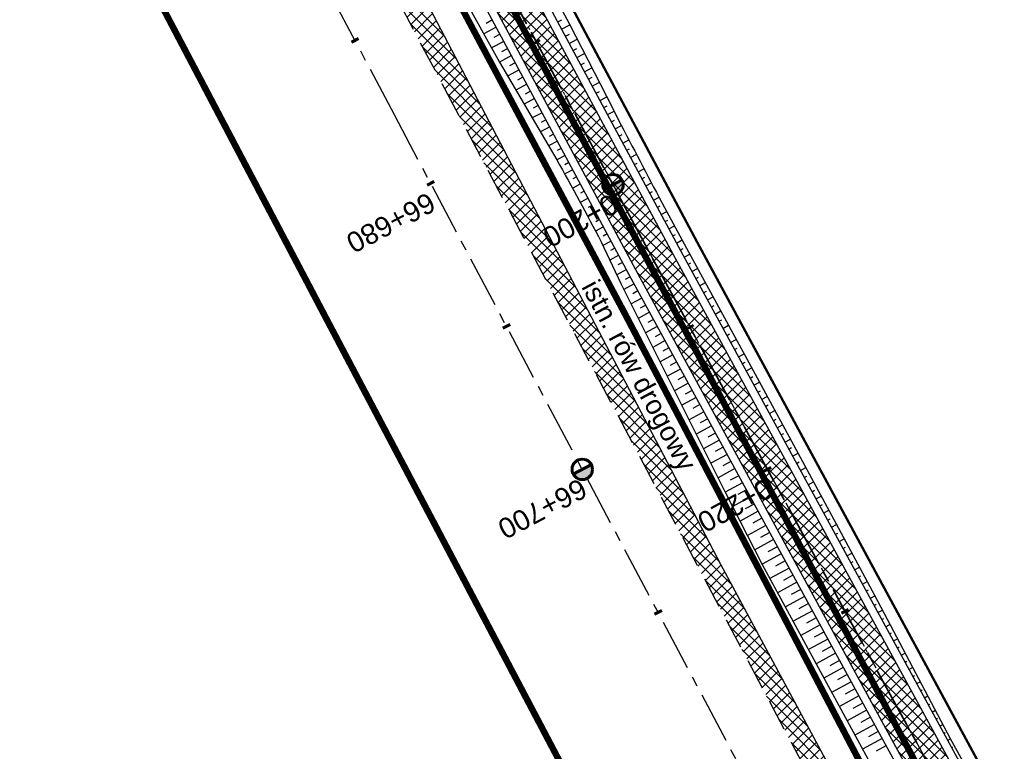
# Model space of a CAD drawing. Header units: metres. Extents: x 7529615 to 7533751, y 5721195 to 5727898.
# Tile 132 of 138: x 7529773 to 7529834, y 5727585 to 5727631. Entities that reach past the tile are written whole.
import ezdxf

# ---------------------------------------------------------------- set-up
doc = ezdxf.new("R2010")
doc.units = ezdxf.units.M
for name, pattern in [('CENTER', [50.8, 31.75, -6.35, 6.35, -6.35]), ('CENTER2', [28.575, 19.05, -3.175, 3.175, -3.175]), ('HIDDEN', [9.525, 6.35, -3.175])]:
    doc.linetypes.add(name, pattern=pattern)
for name, color, linetype in [('C-DROGI-SYTUACJA-ETYKIETY', 7, 'Continuous'), ('D-hatch-pobocza', 131, 'Continuous'), ('D-pobocza', 60, 'Continuous'), ('D-rowy', 160, 'Continuous'), ('D-skarpa', 2, 'Continuous'), ('D-skarpa-kreskowanie', 2, 'Continuous')]:
    doc.layers.add(name, color=color, linetype=linetype)
doc.layers.add('D-hatch-ciag-pieszo-rowerowy', color=7, linetype='Continuous', lineweight=13, true_color=0xff9f80)
doc.layers.add('D-linia-podzialowa-ZRID', color=7, linetype='Continuous', lineweight=50, true_color=0x40ff00)
for name, color, linetype, lineweight in [('D-krawędzie', 3, 'Continuous', 30), ('D-obrzeża', 2, 'Continuous', 30), ('D-opisy', 2, 'Continuous', 30), ('D-oś', 2, 'CENTER', 30), ('D-pas-drogowy', 7, 'HIDDEN', 50)]:
    doc.layers.add(name, color=color, linetype=linetype, lineweight=lineweight)
doc.layers.add('poprzeczki', color=7, linetype='Continuous', true_color=0x0000c7)
doc.styles.get("Standard").update_dxf_attribs({"font": 'arial.ttf'})
pattern_1 = [(45, (0, 0), (-0.33675960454, 0.33675960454), []), (135, (0, 0), (-0.33675960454, -0.33675960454), [])]

# ---------------------------------------------------------------- blocks, each defined once
blk = doc.blocks.new('kilometraz')
at = {"linetype": 'ByBlock', "lineweight": -2}
blk.add_hatch(color=0, dxfattribs=at).paths.add_polyline_path([(0, -0.28125, 0.41421356), (0.28125, 0, 0.41421356), (0, 0.28125)])
at = {"color": 0, "linetype": 'ByBlock', "lineweight": -2}
blk.add_line((0, 0.28125), (0, -0.28125), dxfattribs=at)
blk.add_circle((0, 0), 0.28125, dxfattribs=at)
blk = doc.blocks.new('AeccTickLine')
at = {"color": 0, "linetype": 'ByBlock', "lineweight": -2}
blk.add_line((0, 1), (0, -1), dxfattribs=at)

msp = doc.modelspace()

# ---------------------------------------------------------------- hatches: boundary and pattern name
at = {"layer": 'D-hatch-ciag-pieszo-rowerowy'}
h = msp.add_hatch(dxfattribs=at)
h.set_pattern_fill('ANSI37', color=256, scale=0.15, style=0)
h.set_pattern_definition(pattern_1)
edge = h.paths.add_edge_path()
edge.add_line((7529794.958, 5727650.503), (7529776.019, 5727686.408))
edge.add_line((7529776.019, 5727686.408), (7529748.844, 5727737.805))
edge.add_line((7529748.844, 5727737.805), (7529744.118, 5727746.741))
edge.add_arc((7529726.438, 5727737.391), 20, 27.87274, 44.29653)
edge.add_line((7529740.753, 5727751.358), (7529739.549, 5727752.592))
edge.add_arc((7529753.864, 5727766.559), 20, 207.90183, 224.29653, ccw=False)
edge.add_line((7529736.189, 5727757.2), (7529717.235, 5727792.995))
edge.add_line((7529717.235, 5727792.995), (7529715.008, 5727791.858))
edge.add_line((7529715.008, 5727791.858), (7529734.148, 5727755.712))
edge.add_arc((7529751.823, 5727765.071), 20, 207.90183, 224.29653)
edge.add_line((7529737.508, 5727751.104), (7529738.712, 5727749.87))
edge.add_arc((7529724.397, 5727735.903), 20, 27.87276, 44.29653, ccw=False)
edge.add_line((7529742.077, 5727745.253), (7529746.633, 5727736.639))
edge.add_line((7529746.633, 5727736.639), (7529773.808, 5727685.242))
edge.add_line((7529773.808, 5727685.242), (7529792.751, 5727649.328))
edge.add_line((7529792.751, 5727649.328), (7529811.281, 5727614.82))
edge.add_line((7529811.281, 5727614.82), (7529836.657, 5727568.297))
edge.add_line((7529836.657, 5727568.297), (7529856.555, 5727531.255))
edge.add_line((7529856.555, 5727531.255), (7529859.536, 5727525.637))
edge.add_line((7529859.536, 5727525.637), (7529862.565, 5727525.262))
edge.add_line((7529862.565, 5727525.262), (7529858.761, 5727532.432))
edge.add_line((7529858.761, 5727532.432), (7529838.856, 5727569.487))
edge.add_line((7529838.856, 5727569.487), (7529813.479, 5727616.01))
edge.add_line((7529813.479, 5727616.01), (7529794.958, 5727650.503))
at = {"layer": 'D-hatch-pobocza'}
h = msp.add_hatch(dxfattribs=at)
h.set_pattern_fill('ANSI37', color=256, scale=0.15, style=0)
h.set_pattern_definition(pattern_1)
h.paths.add_polyline_path([(7529905.34, 5727429.09), (7529892.28, 5727453.58), (7529881.53, 5727473.69), (7529872.27, 5727491.4), (7529857.46, 5727519.14), (7529841.38, 5727549.79), (7529827.75, 5727575.78), (7529816.4, 5727596.89), (7529800.43, 5727627.4), (7529788.07, 5727650.98), (7529775.85, 5727673.83), (7529761.3, 5727701.31), (7529749.89, 5727722.83), (7529745.5, 5727731.66), (7529738.971, 5727744.085), (7529737.465, 5727743.316), (7529742.213, 5727734.302), (7529762.326, 5727696.274), (7529777.785, 5727667.006), (7529799.322, 5727626.3), (7529822.193, 5727583.156), (7529846.924, 5727536.347), (7529864.752, 5727502.663), (7529900.459, 5727434.965), (7529935.352, 5727369.308), (7529971.476, 5727300.786), (7529988.361, 5727268.841), (7529990.28, 5727268.6), (7529990.329, 5727268.617), (7529981.66, 5727284.96), (7529968.42, 5727309.6), (7529956.4, 5727332.85), (7529943.52, 5727357.04), (7529932.32, 5727378.32), (7529916.68, 5727408.01)])

# ---------------------------------------------------------------- linework, layer by layer
at = {"layer": 'D-krawędzie', "linetype": 'HIDDEN', "ltscale": 0.3}
msp.add_lwpolyline([(7529737.465, 5727743.316), (7529742.213, 5727734.302), (7529762.326, 5727696.274), (7529777.785, 5727667.006), (7529799.322, 5727626.3), (7529822.193, 5727583.156), (7529846.924, 5727536.347), (7529864.752, 5727502.663), (7529900.459, 5727434.965), (7529935.352, 5727369.308), (7529971.476, 5727300.786), (7530006.702, 5727234.141)], dxfattribs=at)
at = {"layer": 'D-linia-podzialowa-ZRID', "color": 12, "ltscale": 15, "true_color": 0xc70000}
msp.add_lwpolyline([(7529715.573, 5727792.968), (7529717.68, 5727794.024), (7529736.275, 5727758.647), (7529744.511, 5727750.406), (7529750.283, 5727738.55), (7529777.109, 5727687.569), (7529796.515, 5727651.33), (7529814.938, 5727616.793), (7529839.007, 5727572.304), (7529860.618, 5727532.509), (7529882.349, 5727491.504), (7529904.865, 5727449.096), (7529920.747, 5727418.885), (7529946.677, 5727368.547), (7529972.025, 5727320.573), (7529987.74, 5727290.153), (7529996.497, 5727273.662), (7530017.541, 5727234.203)], dxfattribs=at)
at = {"layer": 'D-obrzeża'}
for points in [[(7529996.408, 5727271.05), (7529995.888, 5727272.04), (7529987.333, 5727287.9), (7529970.791, 5727319.398), (7529945.39, 5727367.318), (7529919.647, 5727417.711), (7529903.693, 5727447.921), (7529879.894, 5727492.595), (7529858.761, 5727532.432), (7529838.856, 5727569.487), (7529813.479, 5727616.01), (7529794.958, 5727650.503), (7529776.019, 5727686.408), (7529748.844, 5727737.805), (7529744.118, 5727746.741, 0.071785), (7529740.753, 5727751.358), (7529739.549, 5727752.592, -0.071658), (7529736.189, 5727757.2), (7529717.235, 5727792.995)], [(7530013.813, 5727232.534), (7529993.681, 5727270.865), (7529985.127, 5727286.725), (7529968.58, 5727318.231), (7529943.172, 5727366.164), (7529917.429, 5727416.559), (7529901.485, 5727446.75), (7529877.686, 5727491.422), (7529856.555, 5727531.255), (7529836.657, 5727568.297), (7529811.281, 5727614.82), (7529792.751, 5727649.328), (7529773.808, 5727685.242), (7529746.633, 5727736.639), (7529746.633, 5727736.639), (7529742.077, 5727745.253, 0.071785), (7529738.712, 5727749.87), (7529737.508, 5727751.104, -0.071658), (7529734.148, 5727755.712), (7529715.008, 5727791.858)]]:
    msp.add_lwpolyline(points, format="xyb", dxfattribs=at)
at = {"layer": 'D-oś', "ltscale": 0.1}
msp.add_lwpolyline([(7530003.607, 5727232.506), (7529968.381, 5727299.153), (7529932.259, 5727367.671), (7529897.365, 5727433.327), (7529861.657, 5727501.028), (7529843.829, 5727534.712), (7529819.1, 5727581.518), (7529796.228, 5727624.663), (7529774.69, 5727665.371), (7529759.232, 5727694.637), (7529739.12, 5727732.663), (7529700.238, 5727806.043)], dxfattribs=at)
at = {"layer": 'D-oś', "ltscale": 0.03}
msp.add_lwpolyline([(7529714.301, 5727795.865), (7529735.169, 5727756.456, 0.071658), (7529738.529, 5727751.848), (7529739.732, 5727750.614, -0.071785), (7529743.098, 5727745.997), (7529747.739, 5727737.221), (7529774.913, 5727685.825), (7529793.855, 5727649.915), (7529812.38, 5727615.415), (7529837.757, 5727568.892), (7529857.658, 5727531.843), (7529878.79, 5727492.008), (7529902.589, 5727447.335), (7529918.538, 5727417.135), (7529944.281, 5727366.741), (7529969.685, 5727318.815), (7529986.23, 5727287.312), (7529994.785, 5727271.452), (7530014.919, 5727233.118)], format="xyb", dxfattribs=at)
at = {"layer": 'D-oś', "linetype": 'CENTER2', "lineweight": 35, "ltscale": 0.2}
msp.add_lwpolyline([(7529714.301, 5727795.865), (7529735.169, 5727756.456, 0.071658), (7529738.529, 5727751.848), (7529739.732, 5727750.614, -0.071785), (7529743.098, 5727745.997), (7529747.739, 5727737.221), (7529774.913, 5727685.825), (7529793.855, 5727649.915), (7529812.38, 5727615.415), (7529837.757, 5727568.892), (7529857.658, 5727531.843), (7529878.79, 5727492.008), (7529902.589, 5727447.335), (7529918.538, 5727417.135), (7529944.281, 5727366.741), (7529969.685, 5727318.815), (7529986.23, 5727287.312), (7529994.785, 5727271.452), (7530014.919, 5727233.118)], format="xyb", dxfattribs=at)
at = {"layer": 'D-pas-drogowy', "ltscale": 0.2, "flags": 128}
msp.add_lwpolyline([(7531633.019, 5724182.834, 0.4, 0.4, 0), (7531617.559, 5724211.608, 0.4, 0.4, 0), (7531566.784, 5724302.736, 0.4, 0.4, 0), (7531538.419, 5724356.47, 0.4, 0.4, 0), (7531526.32, 5724379.39, 0.4, 0.4, 0), (7531516.102, 5724393.607, 0.4, 0.4, 0.001485), (7531513.78, 5724396.838, 0.4, 0.4, 0), (7531501.87, 5724413.41, 0.4, 0.4, 0), (7531474.926, 5724464.508, 0.4, 0.4, 0), (7531446.2, 5724518.992, 0.4, 0.4, 0), (7531424.962, 5724559.262, 0.4, 0.4, 0), (7531398.444, 5724609.566, 0.4, 0.4, 0), (7531379.647, 5724645.216, 0.4, 0.4, 0), (7531365.23, 5724672.56, 0.4, 0.4, 0), (7531341.306, 5724717.915, 0.4, 0.4, 0), (7531312.9, 5724771.789, 0.4, 0.4, 0), (7531292.591, 5724810.307, 0.4, 0.4, 0), (7531259.392, 5724873.271, 0.4, 0.4, 0), (7531233.74, 5724921.923, 0.4, 0.4, 0), (7531203.073, 5724980.092, 0.4, 0.4, 0), (7531173.471, 5725036.225, 0.4, 0.4, 0), (7531168.27, 5725046.09, 0.4, 0.4, 0), (7531172.29, 5725062.58, 0.4, 0.4, 0), (7531166.31, 5725074.58, 0.4, 0.4, 0), (7531150.32, 5725079.6, 0.4, 0.4, 0), (7531141.5, 5725096.43, 0.4, 0.4, 0), (7531109.312, 5725157.814, 0.4, 0.4, 0), (7531086.641, 5725201.048, 0.4, 0.4, 0), (7531059.198, 5725253.384, 0.4, 0.4, 0), (7531028.207, 5725312.489, 0.4, 0.4, 0), (7530999.105, 5725367.99, 0.4, 0.4, 0), (7530956.248, 5725449.725, 0.4, 0.4, 0), (7530924.398, 5725510.464, 0.4, 0.4, 0), (7530897.51, 5725561.74, 0.4, 0.4, 0), (7530894.46, 5725566.14, 0.4, 0.4, 0), (7530892.16, 5725570.49, 0.4, 0.4, 0), (7530869.363, 5725613.307, 0.4, 0.4, 0), (7530861.694, 5725627.705, 0.4, 0.4, 0), (7530852.74, 5725644.52, 0.4, 0.4, 0), (7530831.51, 5725684.2, 0.4, 0.4, 0), (7530811.13, 5725722.52, 0.4, 0.4, 0), (7530792.348, 5725757.941, 0.4, 0.4, 0), (7530768.03, 5725803.8, 0.4, 0.4, 0), (7530748.769, 5725840.179, 0.4, 0.4, 0), (7530727.7, 5725879.97, 0.4, 0.4, 0), (7530712.098, 5725909.545, 0.4, 0.4, 0), (7530693.644, 5725944.645, 0.4, 0.4, 0), (7530665.702, 5725997.539, 0.4, 0.4, 0), (7530641.76, 5726042.88, 0.4, 0.4, 0), (7530616.5, 5726091.48, 0.4, 0.4, 0), (7530604.628, 5726114.32, 0.4, 0.4, -0.007763), (7530602.5, 5726118.43, 0.4, 0.4, 0), (7530603.992, 5726123.395, 0.4, 0.4, 0), (7530606.53, 5726131.84, 0.4, 0.4, 0), (7530603.27, 5726136.83, 0.4, 0.4, 0), (7530593.776, 5726151.369, 0.4, 0.4, 0), (7530590.203, 5726156.84, 0.4, 0.4, 0), (7530583.3, 5726167.41, 0.4, 0.4, 0), (7530580.578, 5726170.428, 0.4, 0.4, 0), (7530575.85, 5726175.67, 0.4, 0.4, 0), (7530569.01, 5726186.66, 0.4, 0.4, 0), (7530562.555, 5726199.189, 0.4, 0.4, 0), (7530555.67, 5726211.39, 0.4, 0.4, 0), (7530548.29, 5726224.23, 0.4, 0.4, 0), (7530540.58, 5726237.71, 0.4, 0.4, 0), (7530532.68, 5726252.65, 0.4, 0.4, 0), (7530524.06, 5726269.35, 0.4, 0.4, 0), (7530502.82, 5726309.91, 0.4, 0.4, 0), (7530488.83, 5726336.63, 0.4, 0.4, 0), (7530466.03, 5726380.16, 0.4, 0.4, 0), (7530438.47, 5726432.77, 0.4, 0.4, 0), (7530424.53, 5726459.09, 0.4, 0.4, 0), (7530401.63, 5726502.97, 0.4, 0.4, 0), (7530383.38, 5726538.06, 0.4, 0.4, 0), (7530353.97, 5726593.52, 0.4, 0.4, 0), (7530338.47, 5726622.74, 0.4, 0.4, 0), (7530322.01, 5726653.88, 0.4, 0.4, 0), (7530297.54, 5726700.33, 0.4, 0.4, 0), (7530287.38, 5726719.6, 0.4, 0.4, 0), (7530285.95, 5726722.316, 0.4, 0.4, 0), (7530280.26, 5726733.12, 0.4, 0.4, 0), (7530266.73, 5726758.74, 0.4, 0.4, 0), (7530260.42, 5726770.47, 0.4, 0.4, 0), (7530253.25, 5726783.82, 0.4, 0.4, 0), (7530244.95, 5726799.33, 0.4, 0.4, 0), (7530239.39, 5726808.49, 0.4, 0.4, 0), (7530238.29, 5726807.9, 0.4, 0.4, 0), (7530218.11, 5726850.67, 0.4, 0.4, 0), (7530175.907, 5726928.168, 0.4, 0.4, 0), (7530096.68, 5727076.15, 0.4, 0.4, 0), (7530094.68, 5727079.89, 0.4, 0.4, 0), (7530064.597, 5727135.523, 0.4, 0.4, 0), (7530046.731, 5727168.892, 0.4, 0.4, 0), (7530025.803, 5727208.461, 0.4, 0.4, 0), (7530012.847, 5727232.979, 0.4, 0.4, 0), (7529994.15, 5727268.45, 0.4, 0.4, 0), (7529981.671, 5727291.93, 0.4, 0.4, 0), (7529949.89, 5727351.73, 0.4, 0.4, 0), (7529924.75, 5727399.03, 0.4, 0.4, 0), (7529915.516, 5727417.1, 0.4, 0.4, 0), (7529885.83, 5727475.19, 0.4, 0.4, 0), (7529862.56, 5727519.97, 0.4, 0.4, 0), (7529852.985, 5727538.191, 0.4, 0.4, 0), (7529836.513, 5727569.511, 0.4, 0.4, 0), (7529815.369, 5727609.141, 0.4, 0.4, 0), (7529792.795, 5727651.247, 0.4, 0.4, 0), (7529774.199, 5727685.858, 0.4, 0.4, 0), (7529746.966, 5727736.059, 0.4, 0.4, 0), (7529733.92, 5727757.62, 0.4, 0.4, 0), (7529708.607, 5727806.389, 0.4, 0.4, 0), (7529688.492, 5727796.345, 0.4, 0.4, 0), (7529723.55, 5727729.88, 0.4, 0.4, 0), (7529725.42, 5727730.2, 0.4, 0.4, 0), (7529735.38, 5727711.28, 0.4, 0.4, 0), (7529739.21, 5727707.77, 0.4, 0.4, 0), (7529753.31, 5727681.13, 0.4, 0.4, 0), (7529755.178, 5727682.114, 0.4, 0.4, 0), (7529792.102, 5727611.923, 0.4, 0.4, 0), (7529811.741, 5727574.662, 0.4, 0.4, 0), (7529835.194, 5727530.193, 0.4, 0.4, 0), (7529857.56, 5727487.787, 0.4, 0.4, 0), (7529875.155, 5727454.426, 0.4, 0.4, 0), (7529890.63, 5727425.131, 0.4, 0.4, 0), (7529900.671, 5727406.159, 0.4, 0.4, 0), (7529953.284, 5727306.747, 0.4, 0.4, 0), (7529983.208, 5727250.207, 0.4, 0.4, 0), (7530015.379, 5727189.42, 0.4, 0.4, 0), (7530062.319, 5727099.625, 0.4, 0.4, 0), (7530100.06, 5727027.16, 0.4, 0.4, 0), (7530105.06, 5727018.32, 0.4, 0.4, 0), (7530143.175, 5726945.066, 0.4, 0.4, 0), (7530170.547, 5726892.961, 0.4, 0.4, 0), (7530195.92, 5726850.75, 0.4, 0.4, 0), (7530194.71, 5726849.15, 0.4, 0.4, 0), (7530197.22, 5726845.06, 0.4, 0.4, 0), (7530254.03, 5726738.21, 0.4, 0.4, 0), (7530261.371, 5726724.163, 0.4, 0.4, 0), (7530281.54, 5726685.57, 0.4, 0.4, 0), (7530289.214, 5726671.967, 0.4, 0.4, 0), (7530300.51, 5726651.778, 0.4, 0.4, 0), (7530303.939, 5726645.168, 0.4, 0.4, 0), (7530334.708, 5726583.665, 0.4, 0.4, 0), (7530397.759, 5726458.5, 0.4, 0.4, 0), (7530450.41, 5726357.28, 0.4, 0.4, 0), (7530482.4, 5726303.41, 0.4, 0.4, 0), (7530483.688, 5726301.003, 0.4, 0.4, 0), (7530491.35, 5726283.94, 0.4, 0.4, 0), (7530512.67, 5726243.78, 0.4, 0.4, 0), (7530529.43, 5726209.46, 0.4, 0.4, 0), (7530571.29, 5726130.56, 0.4, 0.4, 0), (7530581.28, 5726107.21, 0.4, 0.4, 0), (7530591.16, 5726088.44, 0.4, 0.4, 0), (7530597.42, 5726080.68, 0.4, 0.4, 0), (7530607.21, 5726063.51, 0.4, 0.4, 0), (7530610.82, 5726061.93, 0.4, 0.4, 0), (7530634.935, 5726016.147, 0.4, 0.4, 0), (7530642.914, 5726001.078, 0.4, 0.4, 0), (7530695.12, 5725902.09, 0.4, 0.4, 0), (7530708.718, 5725876.303, 0.4, 0.4, 0), (7530755.54, 5725787.51, 0.4, 0.4, 0), (7530802.56, 5725694.925, 0.4, 0.4, 0), (7530840.085, 5725624.059, 0.4, 0.4, 0), (7530865.243, 5725577.494, 0.4, 0.4, 0), (7530914.557, 5725484.684, 0.4, 0.4, 0), (7530964.182, 5725390.836, 0.4, 0.4, 0), (7531008.007, 5725307.954, 0.4, 0.4, 0), (7531059.253, 5725211.041, 0.4, 0.4, 0), (7531127.66, 5725081.67, 0.4, 0.4, 0), (7531345.12, 5724669.94, 0.4, 0.4, 0), (7531388.464, 5724586.93, 0.4, 0.4, 0), (7531412.35, 5724541.183, 0.4, 0.4, 0), (7531482.09, 5724407.62, 0.4, 0.4, 0), (7531504.02, 5724366.79, 0.4, 0.4, 0), (7531519.374, 5724337.52, 0.4, 0.4, 0), (7531563.749, 5724252.932, 0.4, 0.4, 0), (7531602.175, 5724179.681, 0.4, 0.4, 0), (7531619.177, 5724147.204, 0.4, 0.4, 0), (7531625.038, 5724135.635, 0.4, 0.4, 0), (7531656.796, 5724073.316, 0.4, 0.4, 0), (7531675.12, 5724037.36, 0.4, 0.4, 0), (7531682.71, 5724022.92, 0.4, 0.4, 0), (7531705.565, 5723979.811, 0.4, 0.4, 0), (7531736.606, 5723921.262, 0.4, 0.4, 0), (7531750.46, 5723895.13, 0.4, 0.4, 0), (7531740.77, 5723886.56, 0.4, 0.4, 0), (7531732.86, 5723885, 0.4, 0.4, 0), (7531722.18, 5723887.77, 0.4, 0.4, 0), (7531729.87, 5723862.17, 0.4, 0.4, 0), (7531742.92, 5723861.93, 0.4, 0.4, 0), (7531763.71, 5723859.52, 0.4, 0.4, 0), (7531768.42, 5723854.12, 0.4, 0.4, 0), (7531787.42, 5723817.97, 0.4, 0.4, 0), (7531795.57, 5723809.82, 0.4, 0.4, 0), (7531816.347, 5723819.85, 0.4, 0.4, 0), (7531816.347, 5723819.85, 0.4, 0.4, 0), (7531805.06, 5723843.23, 0.4, 0.4, 0), (7531803.61, 5723886.23, 0.4, 0.4, 0), (7531803.61, 5723886.23, 0.4, 0.4, 0), (7531780.08, 5723929.25, 0.4, 0.4, 0), (7531758.69, 5723936.76, 0.4, 0.4, 0), (7531749.359, 5723946.412, 0.4, 0.4, 0), (7531742.71, 5723953.29, 0.4, 0.4, 0), (7531735.177, 5723967.878, 0.4, 0.4, 0), (7531722.37, 5723992.68, 0.4, 0.4, 0), (7531705.042, 5724030.886, 0.4, 0.4, 0), (7531699.47, 5724043.17, 0.4, 0.4, 0), (7531692.69, 5724058.11, 0.4, 0.4, 0), (7531679.672, 5724084.017, 0.4, 0.4, 0), (7531674.55, 5724094.21, 0.4, 0.4, 0), (7531666.633, 5724114.003, 0.4, 0.4, 0), (7531649, 5724153.82, 0.4, 0.4, 0), (7531641.49, 5724149.34, 0.4, 0.4, 0), (7531626.04, 5724179.34, 0.4, 0.4, 0), (7531633.03, 5724182.84, 0, 0, 0)], format="xyseb", dxfattribs=at)
at = {"layer": 'D-pobocza'}
for points in [[(7529719.962, 5727788.914), (7529736.631, 5727757.434, 0.071658), (7529739.907, 5727752.941), (7529741.111, 5727751.707, -0.071785), (7529744.56, 5727746.975), (7529749.286, 5727738.039), (7529776.461, 5727686.642), (7529795.4, 5727650.738), (7529813.919, 5727616.248), (7529839.296, 5727569.725), (7529859.202, 5727532.667), (7529880.335, 5727492.83), (7529904.135, 5727448.155), (7529920.091, 5727417.942), (7529945.833, 5727367.549), (7529971.233, 5727319.631), (7529987.775, 5727288.135), (7529996.33, 5727272.275), (7529996.866, 5727271.253)], [(7529718.045, 5727785.054), (7529733.706, 5727755.478, 0.071658), (7529737.151, 5727750.754), (7529738.354, 5727749.521, -0.071785), (7529741.635, 5727745.019), (7529746.191, 5727736.405), (7529773.366, 5727685.008), (7529792.31, 5727649.093), (7529810.841, 5727614.582), (7529836.218, 5727568.059), (7529856.114, 5727531.019), (7529877.245, 5727491.187), (7529901.043, 5727446.515), (7529916.985, 5727416.328), (7529942.728, 5727365.933), (7529968.137, 5727317.998), (7529984.685, 5727286.49), (7529993.24, 5727270.63), (7529993.656, 5727269.837)]]:
    msp.add_lwpolyline(points, format="xyb", dxfattribs=at)
at = {"layer": 'D-pobocza', "linetype": 'ByBlock'}
msp.add_lwpolyline([(7529990.329, 5727268.617), (7529981.66, 5727284.96), (7529968.42, 5727309.6), (7529956.4, 5727332.85), (7529943.52, 5727357.04), (7529932.32, 5727378.32), (7529916.68, 5727408.01), (7529905.34, 5727429.09), (7529892.28, 5727453.58), (7529881.53, 5727473.69), (7529872.27, 5727491.4), (7529857.46, 5727519.14), (7529841.38, 5727549.79), (7529827.75, 5727575.78), (7529816.4, 5727596.89), (7529800.43, 5727627.4), (7529788.07, 5727650.98), (7529775.85, 5727673.83), (7529761.3, 5727701.31), (7529749.89, 5727722.83), (7529745.5, 5727731.66), (7529738.971, 5727744.085), (7529737.465, 5727743.316)], dxfattribs=at)
at = {"layer": 'D-rowy', "linetype": 'HIDDEN', "ltscale": 0.1, "const_width": 0.4, "flags": 128}
msp.add_lwpolyline([(7530210.965, 5726857.162), (7530158.809, 5726954.52), (7530122.465, 5727022.753), (7530095.922, 5727072.859), (7530086.314, 5727091.113), (7530063.16, 5727134.709), (7530033.596, 5727190.759), (7530021.34, 5727213.676), (7530002.619, 5727249.036), (7529995.396, 5727262.503), (7529988.789, 5727275.206), (7529976.334, 5727299.006), (7529958.125, 5727333.488), (7529939.362, 5727369.129), (7529923.146, 5727399.734), (7529918.219, 5727408.985), (7529909.126, 5727427.527), (7529905.376, 5727434.673), (7529896.192, 5727451.152), (7529887.557, 5727467.231), (7529877.124, 5727486.657), (7529866.166, 5727506.778), (7529855.76, 5727526.176), (7529840.707, 5727554.898), (7529824.518, 5727585.588), (7529810.515, 5727612.292), (7529795.682, 5727640.077), (7529780.379, 5727668.69), (7529772.315, 5727684.078), (7529762.635, 5727702.447), (7529747.007, 5727732.117), (7529740.676, 5727744.954)], dxfattribs=at)
at = {"layer": 'D-skarpa', "linetype": 'Continuous'}
for points in [[(7529777.428, 5727676.793), (7529779.77, 5727672.375), (7529781.822, 5727667.804), (7529783.778, 5727663.183), (7529784.918, 5727660.722, 0.003927), (7529786.382, 5727657.944), (7529788.347, 5727654.288), (7529790.705, 5727649.879), (7529791.38, 5727648.61), (7529793.085, 5727645.458), (7529795.486, 5727641.072), (7529800.293, 5727632.302), (7529802.712, 5727627.926), (7529806.259, 5727621.889, -0.009109), (7529808.995, 5727616.822), (7529810.217, 5727614.253), (7529812.196, 5727610.298), (7529816.673, 5727601.35), (7529818.954, 5727596.898), (7529826.106, 5727583.713)], [(7529804.694, 5727634.666), (7529807.048, 5727630.255), (7529809.337, 5727625.808), (7529810.243, 5727624.028, 0.003527), (7529812.923, 5727618.931), (7529814.279, 5727616.435), (7529816.379, 5727612.58), (7529818.767, 5727608.187), (7529821.152, 5727603.792), (7529823.523, 5727599.39), (7529825.891, 5727594.987), (7529830.566, 5727586.146), (7529832.974, 5727581.764)]]:
    msp.add_lwpolyline(points, format="xyb", dxfattribs=at)
at = {"layer": 'D-skarpa-kreskowanie', "linetype": 'Continuous'}
for p, q in [((7529802.281, 5727630.524, 107.732), (7529801.893, 5727630.316, 107.439)), ((7529806.319, 5727630.401, 107.849), (7529806.572, 5727630.537, 107.657)), ((7529802.517, 5727630.084, 107.729), (7529801.748, 5727629.67, 107.147)), ((7529806.556, 5727629.961, 107.845), (7529807.06, 5727630.232, 107.464)), ((7529802.99, 5727629.202, 107.722), (7529802.232, 5727628.795, 107.148)), ((7529802.754, 5727629.643, 107.726), (7529802.372, 5727629.438, 107.436)), ((7529806.792, 5727629.52, 107.842), (7529807.041, 5727629.654, 107.654)), ((7529807.029, 5727629.08, 107.839), (7529807.518, 5727629.342, 107.469)), ((7529803.227, 5727628.762, 107.719), (7529802.85, 5727628.56, 107.434)), ((7529807.266, 5727628.639, 107.836), (7529807.506, 5727628.769, 107.653)), ((7529803.464, 5727628.321, 107.716), (7529802.716, 5727627.92, 107.15)), ((7529807.502, 5727628.199, 107.832), (7529807.976, 5727628.453, 107.474)), ((7529803.937, 5727627.44, 107.709), (7529803.223, 5727627.057, 107.169)), ((7529803.7, 5727627.881, 107.712), (7529803.335, 5727627.685, 107.436)), ((7529807.739, 5727627.758, 107.829), (7529807.972, 5727627.883, 107.652)), ((7529807.975, 5727627.318, 107.826), (7529808.434, 5727627.564, 107.479)), ((7529804.173, 5727627, 107.706), (7529803.825, 5727626.813, 107.442)), ((7529808.212, 5727626.877, 107.822), (7529808.437, 5727626.998, 107.652)), ((7529804.41, 5727626.559, 107.702), (7529803.73, 5727626.194, 107.188)), ((7529808.448, 5727626.437, 107.819), (7529808.891, 5727626.675, 107.483)), ((7529804.883, 5727625.678, 107.696), (7529804.237, 5727625.332, 107.207)), ((7529804.646, 5727626.119, 107.699), (7529804.315, 5727625.941, 107.448)), ((7529808.685, 5727625.996, 107.816), (7529808.902, 5727626.113, 107.651)), ((7529808.921, 5727625.556, 107.812), (7529809.349, 5727625.785, 107.488)), ((7529805.119, 5727625.238, 107.692), (7529804.805, 5727625.069, 107.454)), ((7529809.158, 5727625.115, 107.809), (7529809.367, 5727625.227, 107.651)), ((7529805.356, 5727624.797, 107.689), (7529804.744, 5727624.469, 107.226)), ((7529805.592, 5727624.357, 107.686), (7529805.295, 5727624.197, 107.46)), ((7529809.394, 5727624.675, 107.806), (7529809.803, 5727624.894, 107.497)), ((7529809.631, 5727624.234, 107.802), (7529809.83, 5727624.341, 107.651)), ((7529805.829, 5727623.916, 107.682), (7529805.251, 5727623.606, 107.245)), ((7529809.867, 5727623.794, 107.799), (7529810.256, 5727624.002, 107.505)), ((7529806.065, 5727623.476, 107.679), (7529805.785, 5727623.325, 107.467)), ((7529810.104, 5727623.353, 107.797), (7529810.294, 5727623.455, 107.653)), ((7529806.302, 5727623.035, 107.676), (7529805.758, 5727622.743, 107.264)), ((7529806.538, 5727622.595, 107.672), (7529806.275, 5727622.453, 107.473)), ((7529810.34, 5727622.913, 107.796), (7529810.714, 5727623.113, 107.513)), ((7529810.577, 5727622.472, 107.794), (7529810.76, 5727622.57, 107.656)), ((7529806.775, 5727622.154, 107.669), (7529806.264, 5727621.88, 107.283)), ((7529810.814, 5727622.032, 107.792), (7529811.172, 5727622.224, 107.521)), ((7529807.012, 5727621.714, 107.667), (7529806.762, 5727621.58, 107.479)), ((7529811.05, 5727621.591, 107.793), (7529811.227, 5727621.686, 107.66)), ((7529811.287, 5727621.151, 107.794), (7529811.636, 5727621.338, 107.53)), ((7529807.248, 5727621.273, 107.666), (7529806.761, 5727621.012, 107.297)), ((7529807.485, 5727620.833, 107.664), (7529807.247, 5727620.705, 107.484)), ((7529811.523, 5727620.71, 107.798), (7529811.697, 5727620.804, 107.666)), ((7529807.721, 5727620.392, 107.662), (7529807.257, 5727620.143, 107.311)), ((7529811.76, 5727620.27, 107.802), (7529812.107, 5727620.456, 107.539)), ((7529807.958, 5727619.952, 107.663), (7529807.727, 5727619.828, 107.489)), ((7529808.194, 5727619.511, 107.664), (7529807.737, 5727619.266, 107.318)), ((7529811.996, 5727619.829, 107.806), (7529812.17, 5727619.922, 107.675)), ((7529812.233, 5727619.389, 107.81), (7529812.579, 5727619.574, 107.548)), ((7529808.431, 5727619.071, 107.668), (7529808.198, 5727618.946, 107.492)), ((7529812.469, 5727618.948, 107.814), (7529812.642, 5727619.041, 107.683)), ((7529808.667, 5727618.63, 107.672), (7529808.195, 5727618.376, 107.314)), ((7529812.706, 5727618.507, 107.819), (7529813.052, 5727618.693, 107.557)), ((7529809.14, 5727617.749, 107.68), (7529808.652, 5727617.487, 107.311)), ((7529808.904, 5727618.19, 107.676), (7529808.664, 5727618.061, 107.494)), ((7529812.942, 5727618.067, 107.826), (7529813.117, 5727618.161, 107.694)), ((7529813.179, 5727617.626, 107.832), (7529813.529, 5727617.815, 107.567)), ((7529809.377, 5727617.309, 107.684), (7529809.129, 5727617.176, 107.497)), ((7529813.415, 5727617.186, 107.838), (7529813.592, 5727617.281, 107.705)), ((7529809.613, 5727616.868, 107.689), (7529809.103, 5727616.594, 107.303)), ((7529809.85, 5727616.428, 107.695), (7529809.584, 5727616.285, 107.494)), ((7529813.652, 5727616.745, 107.844), (7529814.007, 5727616.936, 107.576)), ((7529810.086, 5727615.987, 107.702), (7529809.533, 5727615.69, 107.283)), ((7529813.888, 5727616.305, 107.851), (7529814.067, 5727616.401, 107.716)), ((7529814.127, 5727615.866, 107.857), (7529814.483, 5727616.06, 107.587)), ((7529810.323, 5727615.547, 107.708), (7529810.036, 5727615.392, 107.49)), ((7529814.367, 5727615.427, 107.863), (7529814.545, 5727615.524, 107.728)), ((7529810.56, 5727615.106, 107.714), (7529809.963, 5727614.786, 107.263)), ((7529810.796, 5727614.666, 107.72), (7529810.487, 5727614.5, 107.487)), ((7529814.606, 5727614.988, 107.87), (7529814.962, 5727615.182, 107.6)), ((7529814.846, 5727614.549, 107.876), (7529815.023, 5727614.646, 107.741)), ((7529811.035, 5727614.226, 107.727), (7529810.403, 5727613.881, 107.247)), ((7529815.085, 5727614.11, 107.882), (7529815.44, 5727614.303, 107.613)), ((7529811.274, 5727613.787, 107.733), (7529810.951, 5727613.611, 107.487)), ((7529815.325, 5727613.671, 107.888), (7529815.502, 5727613.768, 107.754)), ((7529815.564, 5727613.232, 107.895), (7529815.918, 5727613.425, 107.626)), ((7529811.514, 5727613.348, 107.739), (7529810.851, 5727612.987, 107.236)), ((7529811.753, 5727612.909, 107.745), (7529811.414, 5727612.724, 107.488)), ((7529815.804, 5727612.793, 107.901), (7529815.98, 5727612.89, 107.767)), ((7529811.993, 5727612.471, 107.752), (7529811.298, 5727612.092, 107.225)), ((7529816.043, 5727612.354, 107.907), (7529816.396, 5727612.547, 107.639)), ((7529812.472, 5727611.593, 107.764), (7529811.746, 5727611.197, 107.214)), ((7529812.232, 5727612.032, 107.758), (7529811.877, 5727611.838, 107.489)), ((7529816.282, 5727611.915, 107.914), (7529816.459, 5727612.011, 107.78)), ((7529816.522, 5727611.476, 107.92), (7529816.874, 5727611.668, 107.652)), ((7529812.711, 5727611.154, 107.77), (7529812.341, 5727610.952, 107.489)), ((7529816.761, 5727611.037, 107.926), (7529816.937, 5727611.133, 107.793)), ((7529812.95, 5727610.715, 107.777), (7529812.194, 5727610.302, 107.202)), ((7529817.001, 5727610.598, 107.932), (7529817.352, 5727610.79, 107.666)), ((7529813.429, 5727609.837, 107.789), (7529812.642, 5727609.407, 107.191)), ((7529813.19, 5727610.276, 107.783), (7529812.804, 5727610.065, 107.49)), ((7529817.24, 5727610.159, 107.939), (7529817.415, 5727610.255, 107.806)), ((7529817.48, 5727609.721, 107.945), (7529817.829, 5727609.911, 107.679)), ((7529813.669, 5727609.398, 107.796), (7529813.267, 5727609.179, 107.491)), ((7529817.719, 5727609.282, 107.951), (7529817.894, 5727609.377, 107.819)), ((7529813.908, 5727608.959, 107.802), (7529813.09, 5727608.513, 107.18)), ((7529814.148, 5727608.52, 107.808), (7529813.731, 5727608.293, 107.491)), ((7529817.958, 5727608.843, 107.957), (7529818.307, 5727609.033, 107.693)), ((7529814.387, 5727608.081, 107.814), (7529813.537, 5727607.618, 107.169)), ((7529818.198, 5727608.404, 107.964), (7529818.372, 5727608.499, 107.832)), ((7529818.437, 5727607.965, 107.97), (7529818.785, 5727608.154, 107.706)), ((7529814.626, 5727607.642, 107.821), (7529814.194, 5727607.406, 107.492)), ((7529818.677, 5727607.526, 107.976), (7529818.85, 5727607.62, 107.845)), ((7529814.866, 5727607.203, 107.827), (7529813.985, 5727606.723, 107.158)), ((7529815.105, 5727606.764, 107.833), (7529814.657, 5727606.52, 107.493)), ((7529818.916, 5727607.087, 107.982), (7529819.262, 5727607.275, 107.72)), ((7529819.156, 5727606.648, 107.989), (7529819.328, 5727606.742, 107.858)), ((7529815.345, 5727606.325, 107.839), (7529814.433, 5727605.828, 107.147)), ((7529819.395, 5727606.209, 107.995), (7529819.739, 5727606.396, 107.734)), ((7529815.584, 5727605.886, 107.846), (7529815.12, 5727605.633, 107.494)), ((7529819.634, 5727605.77, 108.001), (7529819.806, 5727605.863, 107.871)), ((7529819.874, 5727605.331, 108.008), (7529820.216, 5727605.518, 107.748)), ((7529815.824, 5727605.447, 107.852), (7529814.881, 5727604.933, 107.136)), ((7529816.063, 5727605.008, 107.858), (7529815.584, 5727604.747, 107.494)), ((7529820.113, 5727604.892, 108.014), (7529820.284, 5727604.985, 107.884)), ((7529816.302, 5727604.569, 107.864), (7529815.328, 5727604.038, 107.125)), ((7529820.353, 5727604.453, 108.02), (7529820.693, 5727604.639, 107.762)), ((7529816.781, 5727603.692, 107.877), (7529815.776, 5727603.143, 107.114)), ((7529816.542, 5727604.131, 107.871), (7529816.047, 5727603.861, 107.495)), ((7529820.592, 5727604.014, 108.026), (7529820.762, 5727604.107, 107.898)), ((7529820.832, 5727603.575, 108.033), (7529821.17, 5727603.76, 107.776)), ((7529817.021, 5727603.253, 107.883), (7529816.51, 5727602.974, 107.496)), ((7529821.071, 5727603.136, 108.039), (7529821.239, 5727603.228, 107.911)), ((7529817.26, 5727602.814, 107.89), (7529816.224, 5727602.248, 107.103)), ((7529821.31, 5727602.697, 108.045), (7529821.644, 5727602.879, 107.792)), ((7529817.739, 5727601.936, 107.902), (7529816.671, 5727601.354, 107.091)), ((7529817.5, 5727602.375, 107.896), (7529816.974, 5727602.088, 107.496)), ((7529821.55, 5727602.258, 108.051), (7529821.715, 5727602.349, 107.926)), ((7529821.789, 5727601.819, 108.058), (7529822.118, 5727601.999, 107.808)), ((7529817.978, 5727601.497, 107.908), (7529817.439, 5727601.203, 107.499)), ((7529822.029, 5727601.381, 108.064), (7529822.192, 5727601.47, 107.94)), ((7529818.218, 5727601.058, 107.915), (7529817.128, 5727600.463, 107.087)), ((7529818.457, 5727600.619, 107.921), (7529817.906, 5727600.319, 107.503)), ((7529822.268, 5727600.942, 108.07), (7529822.592, 5727601.118, 107.824)), ((7529818.697, 5727600.18, 107.927), (7529817.584, 5727599.573, 107.082)), ((7529822.508, 5727600.503, 108.076), (7529822.668, 5727600.59, 107.954)), ((7529822.747, 5727600.064, 108.083), (7529823.066, 5727600.238, 107.84)), ((7529818.936, 5727599.741, 107.933), (7529818.374, 5727599.434, 107.506)), ((7529822.986, 5727599.625, 108.089), (7529823.145, 5727599.711, 107.969)), ((7529819.176, 5727599.302, 107.94), (7529818.04, 5727598.683, 107.077)), ((7529819.415, 5727598.863, 107.946), (7529818.841, 5727598.55, 107.51)), ((7529823.226, 5727599.186, 108.095), (7529823.54, 5727599.357, 107.857)), ((7529823.465, 5727598.747, 108.102), (7529823.621, 5727598.832, 107.983)), ((7529819.654, 5727598.424, 107.952), (7529818.496, 5727597.792, 107.072)), ((7529823.705, 5727598.308, 108.108), (7529824.014, 5727598.477, 107.873)), ((7529819.894, 5727597.985, 107.958), (7529819.309, 5727597.666, 107.514)), ((7529823.944, 5727597.869, 108.114), (7529824.097, 5727597.953, 107.998)), ((7529824.184, 5727597.43, 108.12), (7529824.488, 5727597.596, 107.889)), ((7529820.133, 5727597.546, 107.965), (7529818.952, 5727596.902, 107.067)), ((7529820.373, 5727597.107, 107.971), (7529819.781, 5727596.785, 107.522)), ((7529824.423, 5727596.991, 108.127), (7529824.574, 5727597.073, 108.012)), ((7529820.612, 5727596.668, 107.977), (7529819.429, 5727596.023, 107.078)), ((7529824.662, 5727596.552, 108.133), (7529824.962, 5727596.715, 107.906)), ((7529821.091, 5727595.791, 107.99), (7529819.905, 5727595.144, 107.089)), ((7529820.852, 5727596.23, 107.984), (7529820.259, 5727595.906, 107.534)), ((7529824.902, 5727596.113, 108.139), (7529825.05, 5727596.194, 108.027)), ((7529825.141, 5727595.674, 108.145), (7529825.435, 5727595.835, 107.922)), ((7529821.33, 5727595.352, 107.996), (7529820.737, 5727595.028, 107.545)), ((7529825.381, 5727595.235, 108.152), (7529825.526, 5727595.315, 108.041)), ((7529821.57, 5727594.913, 108.002), (7529820.382, 5727594.265, 107.1)), ((7529825.62, 5727594.796, 108.158), (7529825.909, 5727594.954, 107.939)), ((7529822.049, 5727594.035, 108.015), (7529820.859, 5727593.386, 107.111)), ((7529821.809, 5727594.474, 108.009), (7529821.215, 5727594.15, 107.557)), ((7529825.86, 5727594.357, 108.164), (7529826.001, 5727594.435, 108.057)), ((7529826.099, 5727593.918, 108.17), (7529826.376, 5727594.07, 107.96)), ((7529822.288, 5727593.596, 108.021), (7529821.693, 5727593.271, 107.569)), ((7529826.338, 5727593.48, 108.177), (7529826.474, 5727593.554, 108.074)), ((7529822.528, 5727593.157, 108.027), (7529821.336, 5727592.507, 107.122)), ((7529822.767, 5727592.718, 108.034), (7529822.171, 5727592.393, 107.581)), ((7529826.578, 5727593.041, 108.183), (7529826.844, 5727593.186, 107.981)), ((7529823.006, 5727592.279, 108.04), (7529821.813, 5727591.628, 107.133)), ((7529826.817, 5727592.602, 108.189), (7529826.947, 5727592.673, 108.09)), ((7529827.057, 5727592.163, 108.196), (7529827.311, 5727592.302, 108.002)), ((7529823.246, 5727591.84, 108.046), (7529822.648, 5727591.514, 107.593)), ((7529827.296, 5727591.724, 108.202), (7529827.421, 5727591.792, 108.107)), ((7529823.485, 5727591.401, 108.052), (7529822.289, 5727590.749, 107.144)), ((7529823.725, 5727590.962, 108.059), (7529823.126, 5727590.636, 107.604)), ((7529827.536, 5727591.285, 108.208), (7529827.779, 5727591.418, 108.023)), ((7529827.775, 5727590.846, 108.214), (7529827.894, 5727590.911, 108.124)), ((7529823.964, 5727590.523, 108.065), (7529822.766, 5727589.87, 107.155)), ((7529828.014, 5727590.407, 108.221), (7529828.246, 5727590.533, 108.044)), ((7529824.204, 5727590.084, 108.071), (7529823.604, 5727589.757, 107.616)), ((7529828.254, 5727589.968, 108.227), (7529828.367, 5727590.03, 108.141)), ((7529824.443, 5727589.645, 108.078), (7529823.243, 5727588.991, 107.166)), ((7529824.682, 5727589.206, 108.084), (7529824.082, 5727588.879, 107.628)), ((7529828.493, 5727589.529, 108.233), (7529828.714, 5727589.649, 108.066)), ((7529828.733, 5727589.09, 108.239), (7529828.84, 5727589.149, 108.158)), ((7529824.922, 5727588.767, 108.09), (7529823.72, 5727588.112, 107.177)), ((7529828.972, 5727588.651, 108.246), (7529829.181, 5727588.765, 108.087)), ((7529825.401, 5727587.89, 108.103), (7529824.197, 5727587.233, 107.188)), ((7529825.161, 5727588.328, 108.096), (7529824.56, 5727588, 107.64)), ((7529829.212, 5727588.212, 108.252), (7529829.313, 5727588.268, 108.175)), ((7529829.451, 5727587.773, 108.258), (7529829.649, 5727587.881, 108.108)), ((7529825.64, 5727587.451, 108.109), (7529825.038, 5727587.122, 107.651)), ((7529829.69, 5727587.334, 108.264), (7529829.786, 5727587.387, 108.191)), ((7529825.88, 5727587.012, 108.115), (7529824.674, 5727586.354, 107.199)), ((7529829.93, 5727586.895, 108.271), (7529830.116, 5727586.997, 108.129)), ((7529826.358, 5727586.134, 108.128), (7529825.15, 5727585.475, 107.21)), ((7529826.119, 5727586.573, 108.121), (7529825.515, 5727586.244, 107.663)), ((7529830.169, 5727586.456, 108.277), (7529830.26, 5727586.506, 108.208)), ((7529830.409, 5727586.017, 108.283), (7529830.584, 5727586.113, 108.15)), ((7529826.598, 5727585.695, 108.134), (7529825.993, 5727585.365, 107.675)), ((7529830.648, 5727585.578, 108.29), (7529830.737, 5727585.627, 108.222))]:
    msp.add_line(p, q, dxfattribs=at)

# ---------------------------------------------------------------- block references
at = {"layer": 'C-DROGI-SYTUACJA-ETYKIETY', "color": 2, "linetype": 'Continuous', "lineweight": 60}
for p, xscale, yscale, zscale, rotation in [((7529793.79, 5727629.272), 0.2499999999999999, 0.2499999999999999, 0.2499999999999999, 297.8822443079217), ((7529798.47, 5727620.435), 0.25, 0.25, 0.25, 297.9289670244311), ((7529803.153, 5727611.599), 0.25, 0.25, 0.25, 297.9289670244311), ((7529812.521, 5727593.929), 0.25, 0.25, 0.25, 297.9289670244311)]:
    msp.add_blockref('AeccTickLine', p, dxfattribs=dict(at, xscale=xscale, yscale=yscale, zscale=zscale, rotation=rotation))
at = {"layer": 'C-DROGI-SYTUACJA-ETYKIETY', "color": 10, "linetype": 'Continuous', "lineweight": 60, "xscale": 2.249999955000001, "yscale": 2.249999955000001, "zscale": 2.249999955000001, "rotation": 297.9289670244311}
msp.add_blockref('kilometraz', (7529807.837, 5727602.764), dxfattribs=at)
at = {"layer": 'poprzeczki', "color": 2, "linetype": 'Continuous', "lineweight": 60, "xscale": 0.25, "yscale": 0.25, "zscale": 0.25}
for p, rotation in [((7529805.002, 5727629.156), 298.2336203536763), ((7529814.489, 5727611.549), 298.6108319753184), ((7529819.277, 5727602.77), 298.6108319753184), ((7529824.066, 5727593.991), 298.6108319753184)]:
    msp.add_blockref('AeccTickLine', p, dxfattribs=dict(at, rotation=rotation))
at = {"layer": 'poprzeczki', "color": 10, "linetype": 'Continuous', "lineweight": 60, "xscale": 2.249999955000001, "yscale": 2.249999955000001, "zscale": 2.249999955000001, "rotation": 298.2336203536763}
msp.add_blockref('kilometraz', (7529809.733, 5727620.345), dxfattribs=at)

# ---------------------------------------------------------------- texts
at = {"layer": 'C-DROGI-SYTUACJA-ETYKIETY', "color": 2}
for s, rotation, p in [('66+680', 207.92897, (7529798.314, 5727619.928)), ('0+200', 208.23362, (7529809.58, 5727619.838)), ('66+700', 207.92897, (7529807.681, 5727602.257)), ('0+220', 208.61083, (7529819.128, 5727602.261))]:
    msp.add_text(s, height=1.25, rotation=rotation, dxfattribs=at).set_placement(p)
at = {"layer": 'D-opisy'}
msp.add_text('istn. rów drogowy', height=1.2, rotation=298.10365, dxfattribs=at).set_placement((7529807.754, 5727614.046))

doc.saveas('drawing.dxf')
